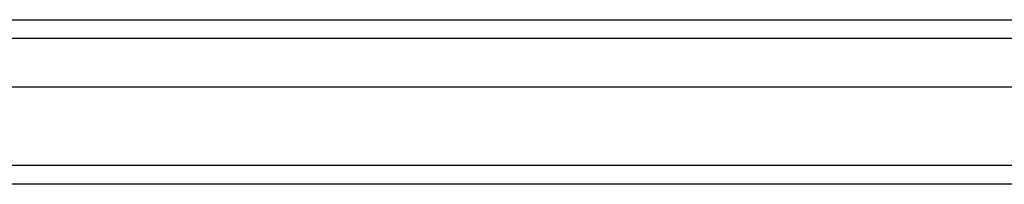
# Model space of a CAD drawing. Header units: inches. Extents: x 17 to 428, y 46 to 203.
# Tile 22 of 110: x 174.821 to 180.008, y 111.273 to 112.139. Entities that reach past the tile are written whole.
import ezdxf

# ---------------------------------------------------------------- set-up
doc = ezdxf.new("R2010")
doc.units = ezdxf.units.IN
doc.header["$MEASUREMENT"] = 0
doc.layers.add('Visible Edges(ANSI)', color=7, linetype='Continuous', lineweight=25)
doc.layers.add('Visible Tangent Edges(ANSI)', color=7, linetype='Continuous', lineweight=25)

msp = doc.modelspace()

# ---------------------------------------------------------------- linework, layer by layer
at = {"layer": 'Visible Edges(ANSI)'}
for p, q in [((149.7885, 112.1388), (189.9942, 112.1388)), ((190.1827, 111.7845), (149.6, 111.7845)), ((190.7924, 111.2727), (149.7575, 111.2727))]:
    msp.add_line(p, q, dxfattribs=at)
at = {"layer": 'Visible Tangent Edges(ANSI)'}
for p, q in [((190.1242, 112.0398), (149.6585, 112.0398)), ((190.7924, 111.3717), (148.9904, 111.3717))]:
    msp.add_line(p, q, dxfattribs=at)

doc.saveas('drawing.dxf')
